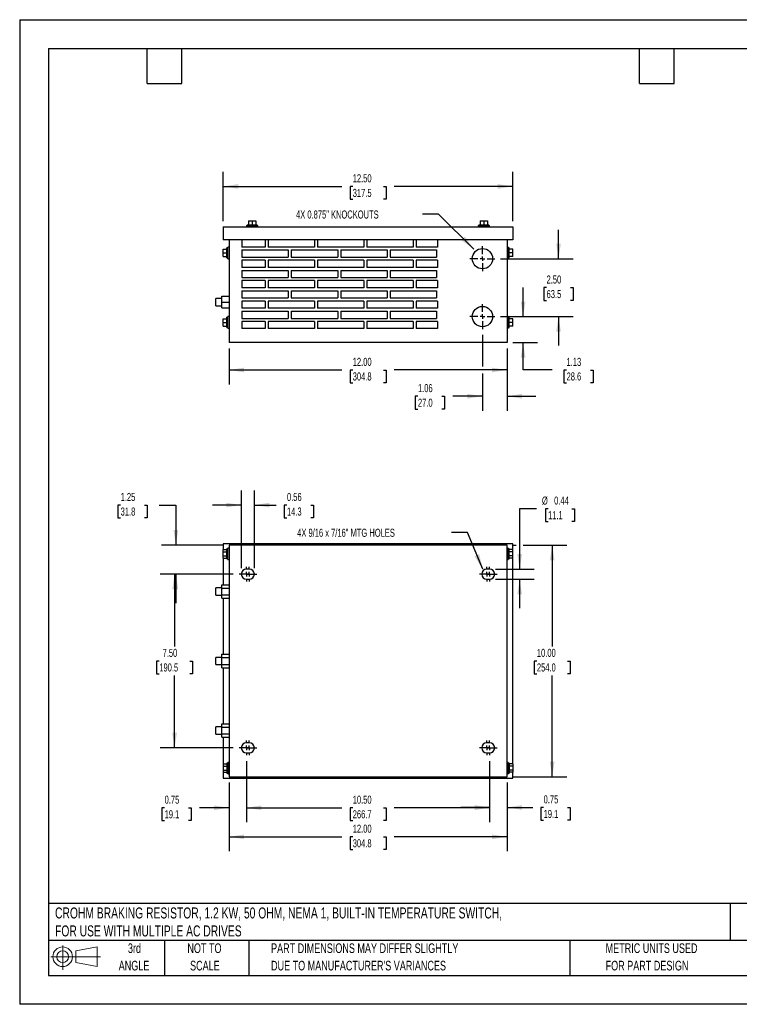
# Model space of a CAD drawing. Header units: inches. Extents: x 0 to 55, y 0 to 42.5.
# Tile 1 of 6: x 0 to 31.1, y 0 to 42.5. Entities that reach past the tile are written whole.
import ezdxf

# ---------------------------------------------------------------- set-up
doc = ezdxf.new("R2010")
doc.units = ezdxf.units.IN
doc.header["$LTSCALE"] = 5
doc.header["$MEASUREMENT"] = 0
doc.linetypes.add('CENTERX2', pattern=[0.8, 0.5, -0.1, 0.1, -0.1])
doc.layers.add('CENTER', color=40, linetype='CENTERX2')
doc.layers.add('SLD-DEFPOINTS', color=7, linetype='Continuous')
doc.layers.add('DIMENSIONS', color=140, linetype='Continuous', lineweight=25)
doc.layers.add('TEXT', color=140, linetype='Continuous', lineweight=25)
doc.styles.add('SLDTEXTSTYLE0', font='TXT', dxfattribs={"width": 0.7})
doc.dimstyles.new('SLDDIMSTYLE0', dxfattribs={"dimtxt": 0.347222, "dimasz": 0.65, "dimexe": 0, "dimexo": 0.0625, "dimgap": 0.086806, "dimtad": 0, "dimtih": 1, "dimtoh": 1, "dimrnd": 1e-09, "dimzin": 4, "dimdsep": 46, "dimtxsty": 'SLDTEXTSTYLE0', "dimsah": 1, "dimcen": 0.09, "dimadec": 0, "dimazin": 1, "dimtfac": 1, "dimtofl": 0, "dimtmove": 0, "dimatfit": 3, "dimfxl": 0, "dimfrac": 2, "dimtolj": 1, "dimtzin": 12, "dimarcsym": 0})
doc.dimstyles.new('SLDDIMSTYLE1', dxfattribs={"dimtxt": 0.347222, "dimasz": 0.65, "dimexe": 0, "dimexo": 0.0625, "dimgap": 0.086806, "dimtad": 0, "dimtih": 1, "dimtoh": 1, "dimrnd": 1e-09, "dimzin": 4, "dimdsep": 46, "dimtxsty": 'SLDTEXTSTYLE0', "dimsah": 1, "dimcen": 0.09, "dimadec": 0, "dimazin": 1, "dimtfac": 1, "dimtmove": 0, "dimatfit": 0, "dimfxl": 0, "dimfrac": 2, "dimtolj": 1, "dimtzin": 12, "dimarcsym": 0})
doc.dimstyles.new('SLDDIMSTYLE2', dxfattribs={"dimtxt": 0.347222, "dimasz": 0.65, "dimexe": 0, "dimexo": 0.0625, "dimgap": 0.086806, "dimtad": 0, "dimtih": 1, "dimtoh": 1, "dimrnd": 1e-09, "dimzin": 12, "dimdsep": 46, "dimtxsty": 'SLDTEXTSTYLE0', "dimsah": 1, "dimcen": 0.09, "dimadec": 0, "dimazin": 3, "dimtfac": 1, "dimtmove": 0, "dimatfit": 0, "dimfxl": 0, "dimfrac": 2, "dimtolj": 1, "dimtzin": 12, "dimarcsym": 0})
doc.dimstyles.new('SLDDIMSTYLE3', dxfattribs={"dimtxt": 0.18, "dimasz": 0.65, "dimexe": 0, "dimexo": 0.0625, "dimgap": 0, "dimtad": 0, "dimtih": 1, "dimtoh": 1, "dimdec": 0, "dimrnd": 1e-09, "dimzin": 0, "dimdsep": 46, "dimtxsty": 'Standard', "dimsah": 1, "dimcen": 0.09, "dimadec": 0, "dimazin": 0, "dimtfac": 0.65, "dimtdec": 0, "dimtofl": 0, "dimtmove": 0, "dimatfit": 3, "dimfxl": 0, "dimfrac": 2, "dimtolj": 1, "dimtzin": 0, "dimarcsym": 0})
doc.dimstyles.new('SLDDIMSTYLE5', dxfattribs={"dimtxt": 0.347222, "dimasz": 0.65, "dimexe": 0, "dimexo": 0.0625, "dimgap": 0.086806, "dimtad": 0, "dimtih": 1, "dimtoh": 1, "dimrnd": 1e-09, "dimdsep": 46, "dimtxsty": 'SLDTEXTSTYLE0', "dimsah": 1, "dimcen": 0.09, "dimadec": 0, "dimazin": 2, "dimtfac": 1, "dimtmove": 0, "dimatfit": 0, "dimfxl": 0, "dimfrac": 2, "dimtolj": 1, "dimtzin": 12, "dimarcsym": 0})

# ---------------------------------------------------------------- blocks, each defined once
blk = doc.blocks.new('Block11')
at = {"color": 7, "linetype": 'Continuous', "lineweight": 18}
for p, q in [((0.51, 1.045), (0.51, 0)), ((1.079, 0.82), (2.003, 0.991)), ((2.003, 0.991), (2.003, 0.144)), ((0, 0.567), (2.141, 0.567)), ((1.079, 0.314), (1.079, 0.82)), ((1.079, 0.314), (2.003, 0.144))]:
    blk.add_line(p, q, dxfattribs=at)
for radius in [0.423, 0.253]:
    blk.add_circle((0.51, 0.567), radius, dxfattribs=at)
blk = doc.blocks.new('Block12')
at = {"layer": 'SLD-DEFPOINTS'}
blk.add_blockref('Block11', (0, 0), dxfattribs=at)
blk = doc.blocks.new('SW_NOTE_0')
at = {"layer": 'TEXT', "color": 0, "linetype": 'CENTERX2', "lineweight": 18, "char_height": 0.475, "attachment_point": 1, "style": 'SLDTEXTSTYLE0'}
for s, insert in [('CROHM BRAKING RESISTOR, 1.2 KW, 50 OHM, NEMA 1, BUILT-IN TEMPERATURE SWITCH,', (0, 0.612)), ('FOR USE WITH MULTIPLE AC DRIVES', (0, -0.163))]:
    blk.add_mtext(s, dxfattribs=dict(at, insert=insert))
blk = doc.blocks.new('SW_NOTE_0_3')
at = {"layer": 'TEXT', "color": 0, "linetype": 'CENTERX2', "lineweight": 18, "char_height": 0.41667, "attachment_point": 1, "style": 'SLDTEXTSTYLE0'}
for s, insert in [('PART DIMENSIONS MAY DIFFER SLIGHTLY', (0, 0.537)), ("DUE TO MANUFACTURER'S VARIANCES", (0, -0.215))]:
    blk.add_mtext(s, dxfattribs=dict(at, insert=insert))
blk = doc.blocks.new('SW_NOTE_0_4')
at = {"layer": 'TEXT', "color": 0, "linetype": 'CENTERX2', "lineweight": 18, "char_height": 0.4167, "attachment_point": 2, "style": 'SLDTEXTSTYLE0'}
for s, insert in [('NOT TO', (1.035, 0.537)), ('SCALE', (1.054, -0.215))]:
    blk.add_mtext(s, dxfattribs=dict(at, insert=insert))
blk = doc.blocks.new('SW_NOTE_0_5')
at = {"layer": 'TEXT', "color": 0, "linetype": 'CENTERX2', "lineweight": 18, "char_height": 0.4167, "attachment_point": 2, "style": 'SLDTEXTSTYLE0'}
for s, insert in [('3rd', (0.456, 0.537)), ('ANGLE', (0.437, -0.215))]:
    blk.add_mtext(s, dxfattribs=dict(at, insert=insert))
blk = doc.blocks.new('SW_NOTE_0_6')
at = {"layer": 'TEXT', "color": 0, "linetype": 'CENTERX2', "lineweight": 18, "char_height": 0.41667, "attachment_point": 1, "style": 'SLDTEXTSTYLE0'}
for s, insert in [('METRIC UNITS USED', (0, 0.537)), ('FOR PART DESIGN', (0, -0.215))]:
    blk.add_mtext(s, dxfattribs=dict(at, insert=insert))
blk = doc.blocks.new('_D')
at = {"layer": 'DIMENSIONS'}
for p, q in [((8.785, 33.81), (8.785, 35.929)), ((21.285, 33.81), (21.285, 35.929)), ((8.785, 35.304), (13.904, 35.304)), ((14.375, 35.303), (14.258, 35.303)), ((14.258, 35.303), (14.258, 34.751)), ((15.696, 35.303), (15.813, 35.303)), ((15.813, 35.303), (15.813, 34.751)), ((21.285, 35.304), (16.167, 35.304)), ((14.258, 34.751), (14.375, 34.751)), ((15.813, 34.751), (15.696, 34.751))]:
    blk.add_line(p, q, dxfattribs=at)
for points in [[(8.785, 35.304), (9.435, 35.204), (9.435, 35.404)], [(21.285, 35.304), (20.635, 35.404), (20.635, 35.204)]]:
    blk.add_solid(points, dxfattribs=at)
at = {"layer": 'DIMENSIONS', "char_height": 0.3472, "attachment_point": 1, "style": 'SLDTEXTSTYLE0'}
for s, insert in [('12.50', (14.375, 35.828)), ('317.5', (14.375, 35.198))]:
    blk.add_mtext(s, dxfattribs=dict(at, insert=insert))
blk = doc.blocks.new('_D_1')
at = {"layer": 'DIMENSIONS'}
for p, q in [((23.258, 32.185), (23.258, 33.435)), ((20.76, 32.185), (23.883, 32.185)), ((22.742, 30.935), (22.626, 30.935)), ((22.626, 30.935), (22.626, 30.382)), ((23.774, 30.935), (23.891, 30.935)), ((23.891, 30.935), (23.891, 30.382)), ((22.626, 30.382), (22.742, 30.382)), ((23.891, 30.382), (23.774, 30.382)), ((20.76, 29.685), (23.883, 29.685)), ((23.258, 29.685), (23.258, 28.435))]:
    blk.add_line(p, q, dxfattribs=at)
for points in [[(23.258, 32.185), (23.358, 32.835), (23.158, 32.835)], [(23.258, 29.685), (23.158, 29.035), (23.358, 29.035)]]:
    blk.add_solid(points, dxfattribs=at)
at = {"layer": 'DIMENSIONS', "char_height": 0.3472, "attachment_point": 1, "style": 'SLDTEXTSTYLE0'}
for s, insert in [('2.50', (22.742, 31.46)), ('63.5', (22.742, 30.83))]:
    blk.add_mtext(s, dxfattribs=dict(at, insert=insert))
blk = doc.blocks.new('_D_2')
at = {"layer": 'DIMENSIONS'}
for p, q in [((21.729, 29.685), (21.729, 30.935)), ((20.76, 29.685), (22.354, 29.685)), ((21.285, 28.56), (22.354, 28.56)), ((21.729, 27.38), (21.729, 28.56)), ((22.979, 27.38), (21.729, 27.38)), ((23.605, 27.379), (23.488, 27.379)), ((23.488, 27.379), (23.488, 26.827)), ((24.637, 27.379), (24.753, 27.379)), ((24.753, 27.379), (24.753, 26.827)), ((23.488, 26.827), (23.605, 26.827)), ((24.753, 26.827), (24.637, 26.827))]:
    blk.add_line(p, q, dxfattribs=at)
for points in [[(21.729, 29.685), (21.829, 30.335), (21.629, 30.335)], [(21.729, 28.56), (21.629, 27.91), (21.829, 27.91)]]:
    blk.add_solid(points, dxfattribs=at)
at = {"layer": 'DIMENSIONS', "char_height": 0.3472, "attachment_point": 1, "style": 'SLDTEXTSTYLE0'}
for s, insert in [('1.13', (23.605, 27.905)), ('28.6', (23.605, 27.275))]:
    blk.add_mtext(s, dxfattribs=dict(at, insert=insert))
blk = doc.blocks.new('_D_3')
at = {"layer": 'DIMENSIONS'}
for p, q in [((9.035, 28.31), (9.035, 26.755)), ((21.035, 28.31), (21.035, 26.755)), ((9.035, 27.38), (13.904, 27.38)), ((14.375, 27.379), (14.258, 27.379)), ((14.258, 27.379), (14.258, 26.827)), ((15.696, 27.379), (15.813, 27.379)), ((15.813, 27.379), (15.813, 26.827)), ((21.035, 27.38), (16.167, 27.38)), ((14.258, 26.827), (14.375, 26.827)), ((15.813, 26.827), (15.696, 26.827))]:
    blk.add_line(p, q, dxfattribs=at)
for points in [[(9.035, 27.38), (9.685, 27.28), (9.685, 27.48)], [(21.035, 27.38), (20.385, 27.48), (20.385, 27.28)]]:
    blk.add_solid(points, dxfattribs=at)
at = {"layer": 'DIMENSIONS', "char_height": 0.3472, "attachment_point": 1, "style": 'SLDTEXTSTYLE0'}
for s, insert in [('12.00', (14.375, 27.905)), ('304.8', (14.375, 27.275))]:
    blk.add_mtext(s, dxfattribs=dict(at, insert=insert))
blk = doc.blocks.new('_D_4')
at = {"layer": 'DIMENSIONS'}
for p, q in [((19.973, 28.898), (19.973, 27.53)), ((21.035, 28.31), (21.035, 25.622)), ((19.973, 27.23), (19.973, 25.622)), ((17.19, 26.247), (17.074, 26.247)), ((17.074, 26.247), (17.074, 25.694)), ((18.222, 26.247), (18.339, 26.247)), ((18.339, 26.247), (18.339, 25.694)), ((19.973, 26.247), (18.693, 26.247)), ((21.035, 26.247), (22.285, 26.247)), ((17.074, 25.694), (17.19, 25.694)), ((18.339, 25.694), (18.222, 25.694))]:
    blk.add_line(p, q, dxfattribs=at)
for points in [[(19.973, 26.247), (19.323, 26.347), (19.323, 26.147)], [(21.035, 26.247), (21.685, 26.147), (21.685, 26.347)]]:
    blk.add_solid(points, dxfattribs=at)
at = {"layer": 'DIMENSIONS', "char_height": 0.3472, "attachment_point": 1, "style": 'SLDTEXTSTYLE0'}
for s, insert in [('1.06', (17.19, 26.772)), ('27.0', (17.19, 26.142))]:
    blk.add_mtext(s, dxfattribs=dict(at, insert=insert))
blk = doc.blocks.new('SW_CENTERMARKSYMBOL_0')
at = {"layer": 'CENTER', "color": 0}
for p, q in [((0, 0.2), (0, 0.5375)), ((-0.2, 0), (-0.5375, 0)), ((0, 0), (-0.1, 0)), ((0, 0), (0, 0.1)), ((0, 0), (0, -0.1)), ((0, 0), (0.1, 0)), ((0.2, 0), (0.5375, 0)), ((0, -0.2), (0, -0.5375))]:
    blk.add_line(p, q, dxfattribs=at)
blk = doc.blocks.new('SW_CENTERMARKSYMBOL_1')
at = {"layer": 'CENTER', "color": 0}
for p, q in [((0, 0.2), (0, 0.5375)), ((-0.2, 0), (-0.5375, 0)), ((0, 0), (-0.1, 0)), ((0, 0), (0, 0.1)), ((0, 0), (0, -0.1)), ((0, 0), (0.1, 0)), ((0.2, 0), (0.5375, 0)), ((0, -0.2), (0, -0.5375))]:
    blk.add_line(p, q, dxfattribs=at)
blk = doc.blocks.new('_D_9')
at = {"layer": 'DIMENSIONS'}
for p, q in [((9.217, 18.569), (6.061, 18.569)), ((6.686, 18.569), (6.686, 15.45)), ((6.026, 14.818), (5.909, 14.818)), ((5.909, 14.818), (5.909, 14.266)), ((7.346, 14.818), (7.463, 14.818)), ((7.463, 14.818), (7.463, 14.266)), ((5.909, 14.266), (6.026, 14.266)), ((6.686, 11.069), (6.686, 14.189)), ((7.463, 14.266), (7.346, 14.266)), ((9.217, 11.069), (6.061, 11.069))]:
    blk.add_line(p, q, dxfattribs=at)
for points in [[(6.686, 18.569), (6.586, 17.919), (6.786, 17.919)], [(6.686, 11.069), (6.786, 11.719), (6.586, 11.719)]]:
    blk.add_solid(points, dxfattribs=at)
at = {"layer": 'DIMENSIONS', "char_height": 0.3472, "attachment_point": 1, "style": 'SLDTEXTSTYLE0'}
for s, insert in [('7.50', (6.17, 15.344)), ('190.5', (6.026, 14.714))]:
    blk.add_mtext(s, dxfattribs=dict(at, insert=insert))
blk = doc.blocks.new('_D_10')
at = {"layer": 'DIMENSIONS'}
for p, q in [((4.358, 21.548), (4.241, 21.548)), ((4.241, 21.548), (4.241, 20.996)), ((5.39, 21.548), (5.506, 21.548)), ((5.506, 21.548), (5.506, 20.996)), ((6.016, 21.549), (6.742, 21.549)), ((6.742, 21.549), (6.742, 19.819)), ((4.241, 20.996), (4.358, 20.996)), ((5.506, 20.996), (5.39, 20.996)), ((8.785, 19.819), (6.117, 19.819)), ((9.217, 18.569), (6.117, 18.569)), ((6.742, 18.569), (6.742, 17.319))]:
    blk.add_line(p, q, dxfattribs=at)
for points in [[(6.742, 19.819), (6.842, 20.469), (6.642, 20.469)], [(6.742, 18.569), (6.642, 17.919), (6.842, 17.919)]]:
    blk.add_solid(points, dxfattribs=at)
at = {"layer": 'DIMENSIONS', "char_height": 0.3472, "attachment_point": 1, "style": 'SLDTEXTSTYLE0'}
for s, insert in [('1.25', (4.358, 22.074)), ('31.8', (4.358, 21.444))]:
    blk.add_mtext(s, dxfattribs=dict(at, insert=insert))
blk = doc.blocks.new('_D_11')
at = {"layer": 'DIMENSIONS'}
for p, q in [((9.567, 18.819), (9.567, 22.174)), ((10.129, 18.819), (10.129, 22.174)), ((9.567, 21.549), (8.317, 21.549)), ((10.129, 21.549), (11.067, 21.549)), ((11.537, 21.548), (11.421, 21.548)), ((11.421, 21.548), (11.421, 20.996)), ((12.569, 21.548), (12.686, 21.548)), ((12.686, 21.548), (12.686, 20.996)), ((11.421, 20.996), (11.537, 20.996)), ((12.686, 20.996), (12.569, 20.996))]:
    blk.add_line(p, q, dxfattribs=at)
for points in [[(9.567, 21.549), (8.917, 21.649), (8.917, 21.449)], [(10.129, 21.549), (10.779, 21.449), (10.779, 21.649)]]:
    blk.add_solid(points, dxfattribs=at)
at = {"layer": 'DIMENSIONS', "char_height": 0.3472, "attachment_point": 1, "style": 'SLDTEXTSTYLE0'}
for s, insert in [('0.56', (11.537, 22.074)), ('14.3', (11.537, 21.444))]:
    blk.add_mtext(s, dxfattribs=dict(at, insert=insert))
blk = doc.blocks.new('_D_12')
at = {"layer": 'DIMENSIONS'}
for p, q in [((22.31, 21.393), (21.58, 21.393)), ((21.58, 21.393), (21.58, 18.788)), ((22.806, 21.393), (22.689, 21.393)), ((22.689, 21.393), (22.689, 20.841)), ((23.838, 21.393), (23.954, 21.393)), ((23.954, 21.393), (23.954, 20.841)), ((22.689, 20.841), (22.806, 20.841)), ((23.954, 20.841), (23.838, 20.841)), ((20.535, 18.788), (22.205, 18.788)), ((20.535, 18.35), (22.205, 18.35)), ((21.58, 18.35), (21.58, 17.1))]:
    blk.add_line(p, q, dxfattribs=at)
for points in [[(21.58, 18.788), (21.68, 19.438), (21.48, 19.438)], [(21.58, 18.35), (21.48, 17.7), (21.68, 17.7)]]:
    blk.add_solid(points, dxfattribs=at)
at = {"layer": 'DIMENSIONS', "char_height": 0.3472, "attachment_point": 1, "style": 'SLDTEXTSTYLE0'}
for s, insert in [('%%c', (22.543, 21.918)), ('0.44', (23.068, 21.918)), ('11.1', (22.806, 21.288))]:
    blk.add_mtext(s, dxfattribs=dict(at, insert=insert))
blk = doc.blocks.new('_D_13')
at = {"layer": 'DIMENSIONS'}
for p, q in [((21.285, 19.819), (21.43, 19.819)), ((21.73, 19.819), (23.61, 19.819)), ((22.985, 19.819), (22.985, 15.45)), ((22.324, 14.818), (22.208, 14.818)), ((22.208, 14.818), (22.208, 14.266)), ((23.645, 14.818), (23.762, 14.818)), ((23.762, 14.818), (23.762, 14.266)), ((22.208, 14.266), (22.324, 14.266)), ((22.985, 9.819), (22.985, 14.189)), ((23.762, 14.266), (23.645, 14.266)), ((21.285, 9.819), (23.61, 9.819))]:
    blk.add_line(p, q, dxfattribs=at)
for points in [[(22.985, 19.819), (22.885, 19.169), (23.085, 19.169)], [(22.985, 9.819), (23.085, 10.469), (22.885, 10.469)]]:
    blk.add_solid(points, dxfattribs=at)
at = {"layer": 'DIMENSIONS', "char_height": 0.3472, "attachment_point": 1, "style": 'SLDTEXTSTYLE0'}
for s, insert in [('10.00', (22.324, 15.344)), ('254.0', (22.324, 14.714))]:
    blk.add_mtext(s, dxfattribs=dict(at, insert=insert))
blk = doc.blocks.new('_D_14')
at = {"layer": 'DIMENSIONS'}
for p, q in [((9.035, 9.569), (9.035, 6.605)), ((21.035, 9.569), (21.035, 6.605)), ((9.035, 7.23), (13.904, 7.23)), ((14.375, 7.23), (14.258, 7.23)), ((14.258, 7.23), (14.258, 6.677)), ((15.696, 7.23), (15.813, 7.23)), ((15.813, 7.23), (15.813, 6.677)), ((21.035, 7.23), (16.167, 7.23)), ((14.258, 6.677), (14.375, 6.677)), ((15.813, 6.677), (15.696, 6.677))]:
    blk.add_line(p, q, dxfattribs=at)
for points in [[(9.035, 7.23), (9.685, 7.13), (9.685, 7.33)], [(21.035, 7.23), (20.385, 7.33), (20.385, 7.13)]]:
    blk.add_solid(points, dxfattribs=at)
at = {"layer": 'DIMENSIONS', "char_height": 0.3472, "attachment_point": 1, "style": 'SLDTEXTSTYLE0'}
for s, insert in [('12.00', (14.375, 7.755)), ('304.8', (14.375, 7.125))]:
    blk.add_mtext(s, dxfattribs=dict(at, insert=insert))
blk = doc.blocks.new('_D_15')
at = {"layer": 'DIMENSIONS'}
for p, q in [((9.785, 10.5), (9.785, 7.858)), ((20.285, 10.5), (20.285, 7.858)), ((9.785, 8.483), (13.904, 8.483)), ((14.375, 8.482), (14.258, 8.482)), ((14.258, 8.482), (14.258, 7.93)), ((15.696, 8.482), (15.813, 8.482)), ((15.813, 8.482), (15.813, 7.93)), ((20.285, 8.483), (16.167, 8.483)), ((14.258, 7.93), (14.375, 7.93)), ((15.813, 7.93), (15.696, 7.93))]:
    blk.add_line(p, q, dxfattribs=at)
for points in [[(9.785, 8.483), (10.435, 8.383), (10.435, 8.583)], [(20.285, 8.483), (19.635, 8.583), (19.635, 8.383)]]:
    blk.add_solid(points, dxfattribs=at)
at = {"layer": 'DIMENSIONS', "char_height": 0.3472, "attachment_point": 1, "style": 'SLDTEXTSTYLE0'}
for s, insert in [('10.50', (14.375, 9.007)), ('266.7', (14.375, 8.377))]:
    blk.add_mtext(s, dxfattribs=dict(at, insert=insert))
blk = doc.blocks.new('_D_16')
at = {"layer": 'DIMENSIONS'}
for p, q in [((20.285, 10.5), (20.285, 7.871)), ((21.035, 9.569), (21.035, 7.871)), ((20.285, 8.496), (19.035, 8.496)), ((21.035, 8.496), (22.143, 8.496)), ((22.614, 8.495), (22.497, 8.495)), ((22.497, 8.495), (22.497, 7.943)), ((23.646, 8.495), (23.763, 8.495)), ((23.763, 8.495), (23.763, 7.943)), ((22.497, 7.943), (22.614, 7.943)), ((23.763, 7.943), (23.646, 7.943))]:
    blk.add_line(p, q, dxfattribs=at)
for points in [[(20.285, 8.496), (19.635, 8.596), (19.635, 8.396)], [(21.035, 8.496), (21.685, 8.396), (21.685, 8.596)]]:
    blk.add_solid(points, dxfattribs=at)
at = {"layer": 'DIMENSIONS', "char_height": 0.3472, "attachment_point": 1, "style": 'SLDTEXTSTYLE0'}
for s, insert in [('0.75', (22.614, 9.02)), ('19.1', (22.614, 8.39))]:
    blk.add_mtext(s, dxfattribs=dict(at, insert=insert))
blk = doc.blocks.new('_D_17')
at = {"layer": 'DIMENSIONS'}
for p, q in [((9.785, 10.5), (9.785, 7.858)), ((9.035, 9.569), (9.035, 7.858)), ((6.256, 8.482), (6.139, 8.482)), ((6.139, 8.482), (6.139, 7.93)), ((7.288, 8.482), (7.404, 8.482)), ((7.404, 8.482), (7.404, 7.93)), ((9.035, 8.483), (7.758, 8.483)), ((9.785, 8.483), (11.035, 8.483)), ((6.139, 7.93), (6.256, 7.93)), ((7.404, 7.93), (7.288, 7.93))]:
    blk.add_line(p, q, dxfattribs=at)
for points in [[(9.035, 8.483), (8.385, 8.583), (8.385, 8.383)], [(9.785, 8.483), (10.435, 8.383), (10.435, 8.583)]]:
    blk.add_solid(points, dxfattribs=at)
at = {"layer": 'DIMENSIONS', "char_height": 0.3472, "attachment_point": 1, "style": 'SLDTEXTSTYLE0'}
for s, insert in [('0.75', (6.256, 9.007)), ('19.1', (6.256, 8.377))]:
    blk.add_mtext(s, dxfattribs=dict(at, insert=insert))
blk = doc.blocks.new('SW_CENTERMARKSYMBOL_2')
at = {"layer": 'CENTER', "color": 0}
for p, q in [((-0.2, 0), (-0.31875, 0)), ((0, 0), (-0.1, 0)), ((0, 0.2), (0, 0.31875)), ((0, 0), (0, 0.1)), ((0, 0), (0, -0.1)), ((0, 0), (0.1, 0)), ((0.2, 0), (0.31875, 0)), ((0, -0.2), (0, -0.31875))]:
    blk.add_line(p, q, dxfattribs=at)
blk = doc.blocks.new('SW_CENTERMARKSYMBOL_3')
at = {"layer": 'CENTER', "color": 0}
for p, q in [((-0.2, 0), (-0.31875, 0)), ((0, 0), (-0.1, 0)), ((0, 0.2), (0, 0.31875)), ((0, 0), (0, 0.1)), ((0, 0), (0, -0.1)), ((0, 0), (0.1, 0)), ((0.2, 0), (0.31875, 0)), ((0, -0.2), (0, -0.31875))]:
    blk.add_line(p, q, dxfattribs=at)
blk = doc.blocks.new('SW_CENTERMARKSYMBOL_4')
at = {"layer": 'CENTER', "color": 0}
for p, q in [((-0.2, 0), (-0.31875, 0)), ((0, 0), (-0.1, 0)), ((0, 0.2), (0, 0.31875)), ((0, 0), (0, 0.1)), ((0, 0), (0, -0.1)), ((0, 0), (0.1, 0)), ((0.2, 0), (0.31875, 0)), ((0, -0.2), (0, -0.31875))]:
    blk.add_line(p, q, dxfattribs=at)
blk = doc.blocks.new('SW_CENTERMARKSYMBOL_5')
at = {"layer": 'CENTER', "color": 0}
for p, q in [((-0.2, 0), (-0.31875, 0)), ((0, 0), (-0.1, 0)), ((0, 0.2), (0, 0.31875)), ((0, 0), (0, 0.1)), ((0, 0), (0, -0.1)), ((0, 0), (0.1, 0)), ((0.2, 0), (0.31875, 0)), ((0, -0.2), (0, -0.31875))]:
    blk.add_line(p, q, dxfattribs=at)
blk = doc.blocks.new('SW_CENTERMARKSYMBOL_6')
at = {"layer": 'CENTER', "color": 0}
for p, q in [((-0.2, 0), (-0.31875, 0)), ((0, 0), (-0.1, 0)), ((0, 0.2), (0, 0.31875)), ((0, 0), (0, 0.1)), ((0, 0), (0, -0.1)), ((0, 0), (0.1, 0)), ((0.2, 0), (0.31875, 0)), ((0, -0.2), (0, -0.31875))]:
    blk.add_line(p, q, dxfattribs=at)
blk = doc.blocks.new('SW_CENTERMARKSYMBOL_7')
at = {"layer": 'CENTER', "color": 0}
for p, q in [((-0.2, 0), (-0.31875, 0)), ((0, 0), (-0.1, 0)), ((0, 0.2), (0, 0.31875)), ((0, 0), (0, 0.1)), ((0, 0), (0, -0.1)), ((0, 0), (0.1, 0)), ((0.2, 0), (0.31875, 0)), ((0, -0.2), (0, -0.31875))]:
    blk.add_line(p, q, dxfattribs=at)
blk = doc.blocks.new('SW_CENTERMARKSYMBOL_8')
at = {"layer": 'CENTER', "color": 0}
for p, q in [((-0.2, 0), (-0.31875, 0)), ((0, 0), (-0.1, 0)), ((0, 0.2), (0, 0.31875)), ((0, 0), (0, 0.1)), ((0, 0), (0, -0.1)), ((0, 0), (0.1, 0)), ((0.2, 0), (0.31875, 0)), ((0, -0.2), (0, -0.31875))]:
    blk.add_line(p, q, dxfattribs=at)
blk = doc.blocks.new('SW_CENTERMARKSYMBOL_9')
at = {"layer": 'CENTER', "color": 0}
for p, q in [((-0.2, 0), (-0.31875, 0)), ((0, 0), (-0.1, 0)), ((0, 0.2), (0, 0.31875)), ((0, 0), (0, 0.1)), ((0, 0), (0, -0.1)), ((0, 0), (0.1, 0)), ((0.2, 0), (0.31875, 0)), ((0, -0.2), (0, -0.31875))]:
    blk.add_line(p, q, dxfattribs=at)

msp = doc.modelspace()

# ---------------------------------------------------------------- linework, layer by layer
at = {"color": 7, "linetype": 'Continuous'}
for p, q in [((0, 42.501), (0, 0.001)), ((0, 42.501), (55, 42.501)), ((55, 0.001), (0, 0.001))]:
    msp.add_line(p, q, dxfattribs=at)
for p, q in [((9.785, 33.61), (9.785, 33.56)), ((9.785, 33.61), (10.035, 33.61)), ((9.817, 33.647), (9.817, 33.61)), ((9.817, 33.647), (10.035, 33.647)), ((9.879, 33.815), (9.879, 33.647)), ((9.879, 33.815), (10.035, 33.815)), ((10.035, 33.815), (10.035, 33.647)), ((10.035, 33.815), (10.192, 33.815)), ((10.035, 33.647), (10.254, 33.647)), ((10.035, 33.61), (10.285, 33.61)), ((10.192, 33.815), (10.192, 33.647)), ((10.254, 33.61), (10.254, 33.647)), ((10.285, 33.56), (10.285, 33.61)), ((19.785, 33.61), (19.785, 33.56)), ((19.785, 33.61), (20.035, 33.61)), ((19.817, 33.647), (19.817, 33.61)), ((19.817, 33.647), (20.035, 33.647)), ((19.879, 33.815), (19.879, 33.647)), ((19.879, 33.815), (20.035, 33.815)), ((20.035, 33.815), (20.035, 33.647)), ((20.035, 33.815), (20.192, 33.815)), ((20.035, 33.647), (20.254, 33.647)), ((20.035, 33.61), (20.285, 33.61)), ((20.192, 33.815), (20.192, 33.647)), ((20.254, 33.61), (20.254, 33.647)), ((20.285, 33.56), (20.285, 33.61)), ((8.785, 33.56), (8.785, 32.998)), ((8.785, 33.56), (21.285, 33.56)), ((21.285, 33.56), (21.285, 32.998)), ((21.285, 32.998), (8.785, 32.998)), ((9.035, 32.998), (9.035, 28.56)), ((9.595, 32.998), (9.595, 32.685)), ((10.595, 32.998), (10.595, 32.685)), ((10.725, 32.998), (10.725, 32.685)), ((12.725, 32.998), (12.725, 32.685)), ((12.855, 32.998), (12.855, 32.685)), ((14.855, 32.998), (14.855, 32.685)), ((14.985, 32.998), (14.985, 32.685)), ((16.985, 32.998), (16.985, 32.685)), ((17.115, 32.998), (17.115, 32.685)), ((18.033, 32.998), (18.033, 32.685)), ((21.035, 32.998), (21.035, 28.56)), ((8.781, 32.591), (8.948, 32.591)), ((8.781, 32.435), (8.781, 32.591)), ((8.781, 32.435), (8.948, 32.435)), ((8.781, 32.279), (8.781, 32.435)), ((8.985, 32.654), (8.948, 32.654)), ((8.948, 32.435), (8.948, 32.654)), ((8.948, 32.216), (8.948, 32.435)), ((9.035, 32.685), (8.985, 32.685)), ((8.985, 32.435), (8.985, 32.685)), ((8.985, 32.185), (8.985, 32.435)), ((10.595, 32.685), (9.595, 32.685)), ((9.595, 32.56), (9.595, 32.248)), ((9.595, 32.56), (11.595, 32.56)), ((12.725, 32.685), (10.725, 32.685)), ((11.595, 32.56), (11.595, 32.248)), ((11.725, 32.56), (13.725, 32.56)), ((11.725, 32.56), (11.725, 32.248)), ((14.855, 32.685), (12.855, 32.685)), ((13.725, 32.56), (13.725, 32.248)), ((13.855, 32.56), (13.855, 32.248)), ((13.855, 32.56), (15.855, 32.56)), ((16.985, 32.685), (14.985, 32.685)), ((15.855, 32.56), (15.855, 32.248)), ((15.985, 32.56), (15.985, 32.248)), ((15.985, 32.56), (17.985, 32.56)), ((18.033, 32.685), (17.115, 32.685)), ((17.985, 32.56), (17.985, 32.248)), ((21.085, 32.685), (21.035, 32.685)), ((21.085, 32.435), (21.085, 32.685)), ((21.122, 32.654), (21.085, 32.654)), ((21.085, 32.185), (21.085, 32.435)), ((21.122, 32.435), (21.122, 32.654)), ((21.29, 32.591), (21.122, 32.591)), ((21.122, 32.216), (21.122, 32.435)), ((21.29, 32.435), (21.122, 32.435)), ((21.29, 32.435), (21.29, 32.591)), ((21.29, 32.279), (21.29, 32.435)), ((8.781, 32.279), (8.948, 32.279)), ((8.948, 32.216), (8.985, 32.216)), ((8.985, 32.185), (9.035, 32.185)), ((9.595, 32.248), (11.595, 32.248)), ((9.595, 32.118), (9.595, 31.805)), ((10.595, 32.118), (9.595, 32.118)), ((10.595, 32.118), (10.595, 31.805)), ((12.725, 32.118), (10.725, 32.118)), ((10.725, 32.118), (10.725, 31.805)), ((11.725, 32.248), (13.725, 32.248)), ((12.725, 32.118), (12.725, 31.805)), ((14.855, 32.118), (12.855, 32.118)), ((12.855, 32.118), (12.855, 31.805)), ((13.855, 32.248), (15.855, 32.248)), ((14.855, 32.118), (14.855, 31.805)), ((16.985, 32.118), (14.985, 32.118)), ((14.985, 32.118), (14.985, 31.805)), ((15.985, 32.248), (17.985, 32.248)), ((16.985, 32.118), (16.985, 31.805)), ((18.033, 32.118), (17.115, 32.118)), ((17.115, 32.118), (17.115, 31.805)), ((18.033, 32.118), (18.033, 31.805)), ((21.035, 32.185), (21.085, 32.185)), ((21.085, 32.216), (21.122, 32.216)), ((21.29, 32.279), (21.122, 32.279)), ((10.595, 31.805), (9.595, 31.805)), ((9.595, 31.68), (11.595, 31.68)), ((9.595, 31.68), (9.595, 31.368)), ((12.725, 31.805), (10.725, 31.805)), ((11.595, 31.68), (11.595, 31.368)), ((11.725, 31.68), (13.725, 31.68)), ((11.725, 31.68), (11.725, 31.368)), ((14.855, 31.805), (12.855, 31.805)), ((13.725, 31.68), (13.725, 31.368)), ((13.855, 31.68), (15.855, 31.68)), ((13.855, 31.68), (13.855, 31.368)), ((16.985, 31.805), (14.985, 31.805)), ((15.855, 31.68), (15.855, 31.368)), ((15.985, 31.68), (17.985, 31.68)), ((15.985, 31.68), (15.985, 31.368)), ((18.033, 31.805), (17.115, 31.805)), ((17.985, 31.68), (17.985, 31.368)), ((9.595, 31.368), (11.595, 31.368)), ((9.595, 31.238), (9.595, 30.925)), ((10.595, 31.238), (9.595, 31.238)), ((10.595, 31.238), (10.595, 30.925)), ((12.725, 31.238), (10.725, 31.238)), ((10.725, 31.238), (10.725, 30.925)), ((11.725, 31.368), (13.725, 31.368)), ((12.725, 31.238), (12.725, 30.925)), ((14.855, 31.238), (12.855, 31.238)), ((12.855, 31.238), (12.855, 30.925)), ((13.855, 31.368), (15.855, 31.368)), ((14.855, 31.238), (14.855, 30.925)), ((16.985, 31.238), (14.985, 31.238)), ((14.985, 31.238), (14.985, 30.925)), ((15.985, 31.368), (17.985, 31.368)), ((16.985, 31.238), (16.985, 30.925)), ((17.115, 31.238), (17.115, 30.925)), ((18.033, 31.238), (17.115, 31.238)), ((18.033, 31.238), (18.033, 30.925)), ((10.595, 30.925), (9.595, 30.925)), ((9.595, 30.8), (11.595, 30.8)), ((9.595, 30.8), (9.595, 30.488)), ((12.725, 30.925), (10.725, 30.925)), ((11.595, 30.8), (11.595, 30.488)), ((11.725, 30.8), (13.725, 30.8)), ((11.725, 30.8), (11.725, 30.488)), ((14.855, 30.925), (12.855, 30.925)), ((13.725, 30.8), (13.725, 30.488)), ((13.855, 30.8), (15.855, 30.8)), ((13.855, 30.8), (13.855, 30.488)), ((16.985, 30.925), (14.985, 30.925)), ((15.855, 30.8), (15.855, 30.488)), ((15.985, 30.8), (17.985, 30.8)), ((15.985, 30.8), (15.985, 30.488)), ((18.033, 30.925), (17.115, 30.925)), ((17.985, 30.8), (17.985, 30.488)), ((8.723, 30.466), (8.473, 30.466)), ((8.473, 30.31), (8.473, 30.466)), ((8.473, 30.154), (8.473, 30.31)), ((8.723, 30.56), (9.035, 30.56)), ((8.723, 30.31), (8.723, 30.56)), ((8.723, 30.06), (8.723, 30.31)), ((8.723, 30.31), (9.035, 30.31)), ((9.595, 30.488), (11.595, 30.488)), ((9.595, 30.358), (9.595, 30.045)), ((10.595, 30.358), (9.595, 30.358)), ((10.595, 30.358), (10.595, 30.045)), ((12.725, 30.358), (10.725, 30.358)), ((10.725, 30.358), (10.725, 30.045)), ((11.725, 30.488), (13.725, 30.488)), ((12.725, 30.358), (12.725, 30.045)), ((14.855, 30.358), (12.855, 30.358)), ((12.855, 30.358), (12.855, 30.045)), ((13.855, 30.488), (15.855, 30.488)), ((14.855, 30.358), (14.855, 30.045)), ((16.985, 30.358), (14.985, 30.358)), ((14.985, 30.358), (14.985, 30.045)), ((15.985, 30.488), (17.985, 30.488)), ((16.985, 30.358), (16.985, 30.045)), ((17.115, 30.358), (17.115, 30.045)), ((18.033, 30.358), (17.115, 30.358)), ((18.033, 30.358), (18.033, 30.045)), ((8.473, 30.154), (8.723, 30.154)), ((8.723, 30.06), (9.035, 30.06)), ((10.595, 30.045), (9.595, 30.045)), ((9.595, 29.92), (11.595, 29.92)), ((9.595, 29.92), (9.595, 29.608)), ((12.725, 30.045), (10.725, 30.045)), ((11.595, 29.92), (11.595, 29.608)), ((11.725, 29.92), (13.725, 29.92)), ((11.725, 29.92), (11.725, 29.608)), ((14.855, 30.045), (12.855, 30.045)), ((13.725, 29.92), (13.725, 29.608)), ((13.855, 29.92), (15.855, 29.92)), ((13.855, 29.92), (13.855, 29.608)), ((16.985, 30.045), (14.985, 30.045)), ((15.855, 29.92), (15.855, 29.608)), ((15.985, 29.92), (17.985, 29.92)), ((15.985, 29.92), (15.985, 29.608)), ((18.033, 30.045), (17.115, 30.045)), ((17.985, 29.92), (17.985, 29.608)), ((8.781, 29.435), (8.781, 29.591)), ((8.781, 29.591), (8.948, 29.591)), ((8.781, 29.435), (8.948, 29.435)), ((8.781, 29.279), (8.781, 29.435)), ((8.985, 29.654), (8.948, 29.654)), ((8.948, 29.435), (8.948, 29.654)), ((8.948, 29.216), (8.948, 29.435)), ((9.035, 29.685), (8.985, 29.685)), ((8.985, 29.435), (8.985, 29.685)), ((8.985, 29.185), (8.985, 29.435)), ((9.595, 29.608), (11.595, 29.608)), ((9.595, 29.478), (9.595, 29.165)), ((10.595, 29.478), (9.595, 29.478)), ((10.595, 29.478), (10.595, 29.165)), ((12.725, 29.478), (10.725, 29.478)), ((10.725, 29.478), (10.725, 29.165)), ((11.725, 29.608), (13.725, 29.608)), ((12.725, 29.478), (12.725, 29.165)), ((14.855, 29.478), (12.855, 29.478)), ((12.855, 29.478), (12.855, 29.165)), ((13.855, 29.608), (15.855, 29.608)), ((14.855, 29.478), (14.855, 29.165)), ((16.985, 29.478), (14.985, 29.478)), ((14.985, 29.478), (14.985, 29.165)), ((15.985, 29.608), (17.985, 29.608)), ((16.985, 29.478), (16.985, 29.165)), ((17.115, 29.478), (17.115, 29.165)), ((18.033, 29.478), (17.115, 29.478)), ((18.033, 29.478), (18.033, 29.165)), ((21.085, 29.685), (21.035, 29.685)), ((21.085, 29.435), (21.085, 29.685)), ((21.122, 29.654), (21.085, 29.654)), ((21.085, 29.185), (21.085, 29.435)), ((21.122, 29.435), (21.122, 29.654)), ((21.29, 29.591), (21.122, 29.591)), ((21.122, 29.216), (21.122, 29.435)), ((21.29, 29.435), (21.122, 29.435)), ((21.29, 29.435), (21.29, 29.591)), ((21.29, 29.279), (21.29, 29.435)), ((8.781, 29.279), (8.948, 29.279)), ((8.948, 29.216), (8.985, 29.216)), ((8.985, 29.185), (9.035, 29.185)), ((10.595, 29.165), (9.595, 29.165)), ((12.725, 29.165), (10.725, 29.165)), ((14.855, 29.165), (12.855, 29.165)), ((16.985, 29.165), (14.985, 29.165)), ((18.033, 29.165), (17.115, 29.165)), ((21.035, 29.185), (21.085, 29.185)), ((21.085, 29.216), (21.122, 29.216)), ((21.29, 29.279), (21.122, 29.279)), ((21.035, 28.56), (9.035, 28.56)), ((8.781, 19.625), (8.948, 19.625)), ((8.781, 19.534), (8.781, 19.625)), ((21.285, 19.882), (8.785, 19.882)), ((8.785, 19.882), (8.785, 19.625)), ((8.985, 19.663), (8.948, 19.663)), ((8.948, 19.225), (8.948, 19.663)), ((9.035, 19.694), (8.985, 19.694)), ((8.985, 19.194), (8.985, 19.694)), ((21.035, 19.819), (9.035, 19.819)), ((9.035, 19.819), (9.035, 9.819)), ((19.535, 19.869), (19.535, 19.819)), ((19.535, 19.869), (20.41, 19.869)), ((20.41, 19.819), (20.41, 19.869)), ((21.035, 9.819), (21.035, 19.819)), ((21.085, 19.694), (21.035, 19.694)), ((21.085, 19.194), (21.085, 19.694)), ((21.122, 19.663), (21.085, 19.663)), ((21.122, 19.225), (21.122, 19.663)), ((21.29, 19.625), (21.122, 19.625)), ((21.285, 19.625), (21.285, 19.882)), ((21.29, 19.534), (21.29, 19.625)), ((8.781, 19.534), (8.948, 19.534)), ((8.781, 19.354), (8.781, 19.534)), ((8.781, 19.354), (8.948, 19.354)), ((8.781, 19.264), (8.781, 19.354)), ((8.781, 19.264), (8.948, 19.264)), ((8.785, 19.264), (8.785, 18.108)), ((8.948, 19.225), (8.985, 19.225)), ((8.985, 19.194), (9.035, 19.194)), ((21.035, 19.194), (21.085, 19.194)), ((21.085, 19.225), (21.122, 19.225)), ((21.29, 19.534), (21.122, 19.534)), ((21.29, 19.354), (21.122, 19.354)), ((21.29, 19.264), (21.122, 19.264)), ((21.285, 10.375), (21.285, 19.264)), ((21.29, 19.354), (21.29, 19.534)), ((21.29, 19.264), (21.29, 19.354)), ((9.91, 18.788), (9.785, 18.788)), ((20.285, 18.788), (20.16, 18.788)), ((9.785, 18.35), (9.91, 18.35)), ((20.16, 18.35), (20.285, 18.35)), ((8.723, 17.975), (8.473, 17.975)), ((8.473, 17.663), (8.473, 17.975)), ((8.723, 18.108), (9.035, 18.108)), ((8.723, 17.964), (8.723, 18.108)), ((8.723, 17.964), (9.035, 17.964)), ((8.723, 17.675), (8.723, 17.964)), ((8.473, 17.663), (8.723, 17.663)), ((8.723, 17.531), (8.723, 17.675)), ((8.723, 17.675), (9.035, 17.675)), ((8.723, 17.531), (9.035, 17.531)), ((8.785, 17.531), (8.785, 15.108)), ((8.723, 14.975), (8.473, 14.975)), ((8.473, 14.663), (8.473, 14.975)), ((8.723, 15.108), (9.035, 15.108)), ((8.723, 14.964), (8.723, 15.108)), ((8.723, 14.964), (9.035, 14.964)), ((8.723, 14.675), (8.723, 14.964)), ((8.473, 14.663), (8.723, 14.663)), ((8.723, 14.531), (8.723, 14.675)), ((8.723, 14.675), (9.035, 14.675)), ((8.723, 14.531), (9.035, 14.531)), ((8.785, 14.531), (8.785, 12.108)), ((8.723, 11.975), (8.473, 11.975)), ((8.473, 11.663), (8.473, 11.975)), ((8.723, 12.108), (9.035, 12.108)), ((8.723, 11.964), (8.723, 12.108)), ((8.723, 11.964), (9.035, 11.964)), ((8.723, 11.675), (8.723, 11.964)), ((8.473, 11.663), (8.723, 11.663)), ((8.723, 11.675), (9.035, 11.675)), ((8.723, 11.531), (8.723, 11.675)), ((8.723, 11.531), (9.035, 11.531)), ((8.785, 11.531), (8.785, 10.375)), ((9.91, 11.288), (9.785, 11.288)), ((20.285, 11.288), (20.16, 11.288)), ((9.785, 10.85), (9.91, 10.85)), ((20.16, 10.85), (20.285, 10.85)), ((8.781, 10.375), (8.948, 10.375)), ((8.781, 10.375), (8.781, 10.284)), ((8.781, 10.284), (8.948, 10.284)), ((8.781, 10.284), (8.781, 10.104)), ((8.985, 10.413), (8.948, 10.413)), ((8.948, 10.413), (8.948, 9.975)), ((9.035, 10.444), (8.985, 10.444)), ((8.985, 10.444), (8.985, 9.944)), ((21.085, 10.444), (21.035, 10.444)), ((21.085, 10.444), (21.085, 9.944)), ((21.122, 10.413), (21.085, 10.413)), ((21.122, 10.413), (21.122, 9.975)), ((21.29, 10.375), (21.122, 10.375)), ((21.29, 10.284), (21.122, 10.284)), ((21.29, 10.375), (21.29, 10.284)), ((21.29, 10.284), (21.29, 10.104)), ((8.781, 10.104), (8.781, 10.014)), ((8.781, 10.104), (8.948, 10.104)), ((8.781, 10.014), (8.948, 10.014)), ((8.785, 10.014), (8.785, 9.757)), ((8.948, 9.975), (8.985, 9.975)), ((8.985, 9.944), (9.035, 9.944)), ((9.035, 9.819), (21.035, 9.819)), ((19.535, 9.819), (19.535, 9.769)), ((20.41, 9.769), (20.41, 9.819)), ((21.035, 9.944), (21.085, 9.944)), ((21.085, 9.975), (21.122, 9.975)), ((21.29, 10.104), (21.122, 10.104)), ((21.29, 10.014), (21.122, 10.014)), ((21.285, 9.757), (21.285, 10.014)), ((21.29, 10.104), (21.29, 10.014)), ((8.785, 9.757), (21.285, 9.757)), ((19.535, 9.769), (20.41, 9.769))]:
    msp.add_line(p, q)
for centre in [(19.973, 32.185), (19.973, 29.685)]:
    msp.add_circle(centre, 0.438)
for centre, start, end in [((9.785, 18.569), 90, 270), ((9.91, 18.569), 270, 90), ((20.16, 18.569), 90, 270), ((20.285, 18.569), 270, 90), ((9.785, 11.069), 90, 270), ((9.91, 11.069), 270, 90), ((20.16, 11.069), 90, 270), ((20.285, 11.069), 270, 90)]:
    msp.add_arc(centre, 0.219, start, end)
at = {"layer": 'TEXT'}
for p, q in [((1.25, 41.25), (53.75, 41.25)), ((1.25, 41.25), (1.25, 1.25)), ((5.5, 39.75), (5.5, 41.25)), ((7, 39.75), (7, 41.25)), ((26.75, 39.75), (26.75, 41.25)), ((28.25, 39.75), (28.25, 41.25)), ((5.5, 39.75), (7, 39.75)), ((26.75, 39.75), (28.25, 39.75)), ((53.75, 4.356), (1.25, 4.356)), ((30.661, 4.356), (30.661, 2.75)), ((53.75, 2.75), (1.25, 2.75)), ((6.25, 2.75), (6.25, 1.25)), ((9.884, 2.75), (9.884, 1.25)), ((23.749, 2.75), (23.749, 1.25)), ((1.25, 1.25), (53.75, 1.25))]:
    msp.add_line(p, q, dxfattribs=at)

# ---------------------------------------------------------------- block references
at = {"layer": 'CENTER'}
for name, p in [('SW_CENTERMARKSYMBOL_0', (19.973, 32.185)), ('SW_CENTERMARKSYMBOL_1', (19.973, 29.685)), ('SW_CENTERMARKSYMBOL_2', (9.785, 18.569)), ('SW_CENTERMARKSYMBOL_3', (9.91, 18.569)), ('SW_CENTERMARKSYMBOL_4', (20.16, 18.569)), ('SW_CENTERMARKSYMBOL_5', (20.285, 18.569)), ('SW_CENTERMARKSYMBOL_9', (9.785, 11.069)), ('SW_CENTERMARKSYMBOL_8', (9.91, 11.069)), ('SW_CENTERMARKSYMBOL_7', (20.16, 11.069)), ('SW_CENTERMARKSYMBOL_6', (20.285, 11.069))]:
    msp.add_blockref(name, p, dxfattribs=at)
at = {"layer": 'SLD-DEFPOINTS'}
msp.add_blockref('Block12', (1.346, 1.487), dxfattribs=at)
at = {"layer": 'TEXT', "linetype": 'CENTERX2', "lineweight": 18}
for name, p in [('SW_NOTE_0', (1.527, 3.569)), ('SW_NOTE_0_5', (4.498, 2.094)), ('SW_NOTE_0_4', (6.94, 2.094)), ('SW_NOTE_0_3', (10.85, 2.094)), ('SW_NOTE_0_6', (25.291, 2.094))]:
    msp.add_blockref(name, p, dxfattribs=at)

# ---------------------------------------------------------------- texts
at = {"layer": 'TEXT', "linetype": 'CENTERX2', "lineweight": 18, "char_height": 0.34722, "attachment_point": 1, "style": 'SLDTEXTSTYLE0'}
for s, insert in [('4X 0.875" KNOCKOUTS', (11.929, 34.265)), ('4X 9/16 x 7/16" MTG HOLES', (11.978, 20.528))]:
    msp.add_mtext(s, dxfattribs=dict(at, insert=insert))

# ---------------------------------------------------------------- dimensions: what is measured, and where the dimension line sits
at = {"layer": 'DIMENSIONS'}
for base, p1, p2, dimstyle, picture, middle in [((21.285, 35.304), (8.785, 33.56), (21.285, 33.56), 'SLDDIMSTYLE0', '_D', (15.035, 35.304)), ((21.035, 26.247), (19.973, 29.148), (21.035, 28.56), 'SLDDIMSTYLE2', '_D_4', (17.706, 26.247)), ((9.035, 27.38), (21.035, 28.56), (9.035, 28.56), 'SLDDIMSTYLE0', '_D_3', (15.035, 27.38)), ((10.129, 21.549), (9.567, 18.569), (10.129, 18.569), 'SLDDIMSTYLE5', '_D_11', (12.053, 21.549)), ((9.035, 8.483), (9.785, 10.75), (9.035, 9.819), 'SLDDIMSTYLE5', '_D_17', (6.772, 8.483)), ((20.285, 8.483), (9.785, 10.75), (20.285, 10.75), 'SLDDIMSTYLE0', '_D_15', (15.035, 8.483)), ((21.035, 8.496), (20.285, 10.75), (21.035, 9.819), 'SLDDIMSTYLE5', '_D_16', (23.13, 8.496)), ((21.035, 7.23), (9.035, 9.819), (21.035, 9.819), 'SLDDIMSTYLE0', '_D_14', (15.035, 7.23))]:
    dim = msp.add_linear_dim(base=base, p1=p1, p2=p2, dimstyle=dimstyle, dxfattribs=at)
    dim.commit()
    dim.dimension.update_dxf_attribs({"geometry": picture, "text_midpoint": middle, "dimtype": 160})
for base, p1, p2, dimstyle, picture, middle in [((23.258, 29.685), (20.51, 32.185), (20.51, 29.685), 'SLDDIMSTYLE1', '_D_1', (23.258, 30.935)), ((21.728508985, 28.560246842), (20.510417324, 29.685246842), (21.035417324, 28.560246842), 'SLDDIMSTYLE2', '_D_2', (21.728508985, 27.379888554)), ((6.742, 19.819), (9.467, 18.569), (9.035, 19.819), 'SLDDIMSTYLE2', '_D_10', (6.742, 21.549)), ((22.985, 19.819), (21.035, 9.819), (21.035, 19.819), 'SLDDIMSTYLE0', '_D_13', (22.985, 14.819)), ((6.686, 18.569), (9.467, 11.069), (9.467, 18.569), 'SLDDIMSTYLE0', '_D_9', (6.686, 14.819))]:
    dim = msp.add_linear_dim(base=base, p1=p1, p2=p2, angle=90, dimstyle=dimstyle, dxfattribs=at)
    dim.commit()
    dim.dimension.update_dxf_attribs({"geometry": picture, "text_midpoint": middle, "dimtype": 160})
dim = msp.add_linear_dim(base=(21.58, 18.35), p1=(20.285, 18.788), p2=(20.285, 18.35), angle=90, text='%%c<>', dimstyle='SLDDIMSTYLE5', dxfattribs=at)
dim.commit()
dim.dimension.update_dxf_attribs({"geometry": '_D_12', "text_midpoint": (21.58, 21.393), "dimtype": 160})

# ---------------------------------------------------------------- leaders
at = {"layer": 'TEXT', "linetype": 'CENTERX2', "lineweight": 18}
for points in [[(19.601, 32.601), (18.076, 34.112), (17.38, 34.112)], [(19.984, 18.785), (19.329, 20.361), (18.634, 20.361)]]:
    msp.add_leader(points, dimstyle='SLDDIMSTYLE3', dxfattribs=at)

doc.saveas('drawing.dxf')
